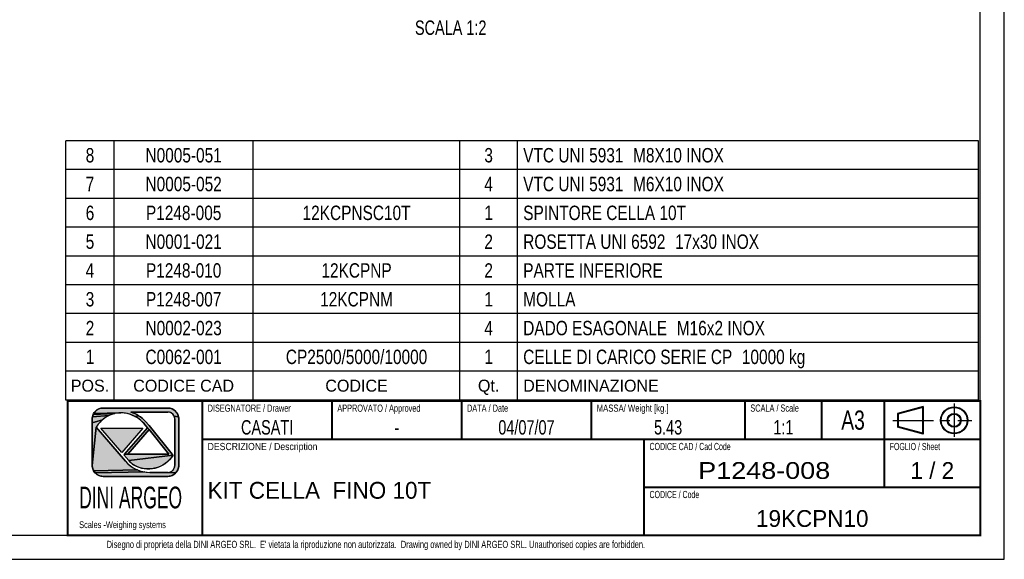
# Model space of a CAD drawing. Header units: millimetres. Extents: x 0 to 410, y 0 to 287.
# Tile 2 of 57: x 205 to 410, y 0 to 112. Entities that reach past the tile are written whole.
import ezdxf

# ---------------------------------------------------------------- set-up
doc = ezdxf.new("R2010")
doc.units = ezdxf.units.MM
doc.header["$LTSCALE"] = 22.55
doc.linetypes.add('CENTER', pattern=[0.6, 0.375, -0.075, 0.075, -0.075])
doc.layers.get('0').update_dxf_attribs({"linetype": 'CONTINUOUS'})
doc.layers.add('8_DETTAGLI', color=7, linetype='CONTINUOUS')
doc.layers.add('DEFAULT_1', color=7, linetype='CENTER')
doc.styles.get("Standard").update_dxf_attribs({"font": 'txt', "width": 0.75})
doc.styles.add('TEXTSTYLE_10', font='txt', dxfattribs={"width": 0.7})
doc.styles.add('TEXTSTYLE_11', font='txt', dxfattribs={"width": 0.8})
doc.styles.add('TEXTSTYLE_12', font='txt', dxfattribs={"width": 0.8})
doc.styles.add('TEXTSTYLE_2', font='txt', dxfattribs={"width": 0.75})
doc.styles.add('TEXTSTYLE_4', font='txt', dxfattribs={"width": 0.6})
doc.styles.add('TEXTSTYLE_5', font='txt', dxfattribs={"width": 0.65})
doc.styles.add('TEXTSTYLE_6', font='txt')
doc.styles.add('TEXTSTYLE_7', font='txt', dxfattribs={"width": 0.9})
doc.styles.add('TEXTSTYLE_8', font='txt', dxfattribs={"width": 0.58})
doc.styles.add('TEXTSTYLE_9', font='txt', dxfattribs={"width": 1.2})

# ---------------------------------------------------------------- blocks, each defined once
blk = doc.blocks.new('SYMBOL_11_BL0', base_point=(229.09, 24.39))
at = {"linetype": 'Continuous'}
for points in [[(222.12, 31.49), (222.36, 31.5), (235.86, 31.5), (236.09, 31.49), (236.33, 31.45), (236.56, 31.39), (236.78, 31.31), (236.99, 31.2), (237.19, 31.07), (237.37, 30.92), (237.54, 30.75), (237.69, 30.57), (237.82, 30.37), (237.93, 30.16), (238.01, 29.94), (238.08, 29.71), (237.18, 29.82), (237.11, 29.96), (237.02, 30.08), (236.93, 30.2), (236.82, 30.31), (236.71, 30.4), (236.58, 30.48), (236.44, 30.55), (236.3, 30.61), (236.16, 30.65), (236.01, 30.67), (235.86, 30.68), (228.18, 30.68), (228.59, 30.52), (229, 30.34), (229.4, 30.13), (229.78, 29.9), (228.97, 29.76), (228.52, 29.98), (228.04, 30.16), (227.56, 30.31), (227.06, 30.42), (226.56, 30.49), (226.06, 30.52), (220.39, 30.37), (220.52, 30.57), (220.67, 30.75), (220.84, 30.92), (221.02, 31.07), (221.22, 31.2), (221.44, 31.31), (221.66, 31.39), (221.89, 31.45)], [(222.85, 29.51), (222.5, 29.26), (222.23, 29.05), (220.09, 28.45), (220.09, 29.24), (220.1, 29.47), (220.14, 29.71), (223.59, 29.93), (223.21, 29.73)], [(221.51, 28.32), (221.3, 28.06), (221.1, 27.78), (220.92, 27.49), (220.09, 19.55), (220.09, 28.45), (222.23, 29.05), (221.98, 28.82), (221.74, 28.58)], [(223.98, 30.09), (223.59, 29.93), (220.14, 29.71), (220.2, 29.94), (220.29, 30.16), (224.79, 30.35), (224.38, 30.24)], [(224.79, 30.35), (220.29, 30.16), (220.39, 30.37), (226.06, 30.52), (225.63, 30.49), (225.21, 30.44)], [(230.15, 29.65), (230.5, 29.38), (230.84, 29.08), (231.15, 28.77), (231.95, 27.84), (236.75, 21.92), (236.93, 21.71), (227.73, 20.55), (226.68, 21.77), (226.68, 21.78), (226.68, 21.78), (226.79, 21.92), (227.49, 21.92), (236.06, 21.92), (231.97, 27.02), (231.62, 27.42), (230.95, 28.2), (230.6, 28.57), (230.23, 28.91), (229.83, 29.23), (229.41, 29.51), (228.97, 29.76), (229.78, 29.9)], [(237.18, 29.82), (238.08, 29.71), (238.11, 29.47), (238.12, 29.24), (238.12, 19.55), (238.11, 19.31), (238.08, 19.08), (238.01, 18.85), (237.93, 18.63), (237.82, 18.41), (237.69, 18.22), (237.54, 18.03), (236.01, 18.11), (236.16, 18.14), (236.3, 18.18), (236.44, 18.23), (236.58, 18.3), (236.71, 18.38), (236.82, 18.48), (236.93, 18.58), (237.02, 18.7), (237.11, 18.83), (237.18, 18.96), (237.23, 19.1), (237.27, 19.25), (237.29, 19.4), (237.3, 19.55), (237.3, 29.24), (237.29, 29.39), (237.27, 29.54), (237.23, 29.68)], [(228.16, 19.37), (228.6, 19.08), (229.06, 18.83), (229.53, 18.61), (220.39, 18.41), (220.29, 18.63), (220.2, 18.85), (220.14, 19.08), (220.1, 19.31), (220.09, 19.55), (220.92, 27.49), (227.01, 20.43), (227.37, 20.05), (227.75, 19.69)], [(235.77, 20.32), (235.3, 19.95), (234.79, 19.62), (234.25, 19.34), (233.68, 19.13), (233.1, 18.97), (232.5, 18.87), (231.89, 18.83), (231.29, 18.85), (230.69, 18.94), (230.1, 19.08), (229.53, 19.29), (228.98, 19.55), (228.89, 19.6), (228.8, 19.65), (228.72, 19.7), (228.56, 19.8), (228.41, 19.91), (228.26, 20.03), (228.12, 20.15), (227.98, 20.27), (227.85, 20.41), (227.73, 20.55), (236.93, 21.71), (236.59, 21.21), (236.2, 20.75)], [(230.53, 18.29), (231.04, 18.19), (220.67, 18.03), (220.52, 18.22), (220.39, 18.41), (229.53, 18.61), (230.02, 18.43)], [(236.01, 18.11), (237.54, 18.03), (237.37, 17.86), (237.19, 17.71), (236.99, 17.58), (236.78, 17.48), (236.56, 17.39), (236.33, 17.33), (236.09, 17.29), (235.86, 17.28), (222.36, 17.28), (222.12, 17.29), (221.89, 17.33), (221.66, 17.39), (221.44, 17.48), (221.22, 17.58), (221.02, 17.71), (220.84, 17.86), (220.67, 18.03), (231.04, 18.19), (231.56, 18.13), (232.08, 18.11), (235.86, 18.11)]]:
    blk.add_hatch(color=2, dxfattribs=at).paths.add_polyline_path(points)
at = {"color": 2, "linetype": 'Continuous'}
for p, q in [((220.52, 30.57), (220.67, 30.75)), ((220.67, 30.75), (220.84, 30.92)), ((220.84, 30.92), (221.02, 31.07)), ((221.02, 31.07), (221.22, 31.2)), ((221.22, 31.2), (221.44, 31.31)), ((221.44, 31.31), (221.66, 31.39)), ((221.66, 31.39), (221.89, 31.45)), ((221.89, 31.45), (222.12, 31.49)), ((222.12, 31.49), (222.36, 31.5)), ((222.36, 31.5), (235.86, 31.5)), ((235.86, 31.5), (222.36, 31.5)), ((235.86, 31.5), (236.09, 31.49)), ((236.09, 31.49), (236.33, 31.45)), ((236.33, 31.45), (236.56, 31.39)), ((236.56, 31.39), (236.78, 31.31)), ((236.78, 31.31), (236.99, 31.2)), ((236.99, 31.2), (237.19, 31.07)), ((237.19, 31.07), (237.37, 30.92)), ((237.37, 30.92), (237.54, 30.75)), ((237.54, 30.75), (237.69, 30.57)), ((220.09, 29.24), (220.1, 29.47)), ((220.09, 28.45), (220.09, 29.24)), ((220.09, 29.24), (220.09, 19.55)), ((222.23, 29.05), (220.09, 28.45)), ((220.09, 28.45), (222.23, 29.05)), ((220.1, 29.47), (220.14, 29.71)), ((220.14, 29.71), (220.2, 29.94)), ((223.59, 29.93), (220.14, 29.71)), ((220.14, 29.71), (223.59, 29.93)), ((220.2, 29.94), (220.29, 30.16)), ((220.29, 30.16), (220.39, 30.37)), ((224.79, 30.35), (220.29, 30.16)), ((220.29, 30.16), (224.79, 30.35)), ((220.39, 30.37), (220.52, 30.57)), ((226.06, 30.52), (220.39, 30.37)), ((220.39, 30.37), (226.06, 30.52)), ((221.98, 28.82), (221.74, 28.58)), ((222.23, 29.05), (221.98, 28.82)), ((222.5, 29.26), (222.23, 29.05)), ((222.85, 29.51), (222.5, 29.26)), ((223.21, 29.73), (222.85, 29.51)), ((223.59, 29.93), (223.21, 29.73)), ((223.98, 30.09), (223.59, 29.93)), ((224.38, 30.24), (223.98, 30.09)), ((224.79, 30.35), (224.38, 30.24)), ((225.21, 30.44), (224.79, 30.35)), ((225.63, 30.49), (225.21, 30.44)), ((226.06, 30.52), (225.63, 30.49)), ((226.56, 30.49), (226.06, 30.52)), ((227.06, 30.42), (226.56, 30.49)), ((227.56, 30.31), (227.06, 30.42)), ((228.04, 30.16), (227.56, 30.31)), ((228.52, 29.98), (228.04, 30.16)), ((235.86, 30.68), (228.18, 30.68)), ((228.18, 30.68), (228.59, 30.52)), ((228.18, 30.68), (235.86, 30.68)), ((228.97, 29.76), (228.52, 29.98)), ((228.59, 30.52), (229, 30.34)), ((229.78, 29.9), (228.97, 29.76)), ((228.97, 29.76), (229.78, 29.9)), ((229.41, 29.51), (228.97, 29.76)), ((229, 30.34), (229.4, 30.13)), ((229.4, 30.13), (229.78, 29.9)), ((229.83, 29.23), (229.41, 29.51)), ((229.78, 29.9), (230.15, 29.65)), ((230.23, 28.91), (229.83, 29.23)), ((230.15, 29.65), (230.5, 29.38)), ((230.6, 28.57), (230.23, 28.91)), ((230.5, 29.38), (230.84, 29.08)), ((230.84, 29.08), (231.15, 28.77)), ((231.15, 28.77), (231.95, 27.84)), ((231.95, 27.84), (231.15, 28.77)), ((236.01, 30.67), (235.86, 30.68)), ((236.16, 30.65), (236.01, 30.67)), ((236.3, 30.61), (236.16, 30.65)), ((236.44, 30.55), (236.3, 30.61)), ((236.58, 30.48), (236.44, 30.55)), ((236.71, 30.4), (236.58, 30.48)), ((236.82, 30.31), (236.71, 30.4)), ((236.93, 30.2), (236.82, 30.31)), ((237.02, 30.08), (236.93, 30.2)), ((237.11, 29.96), (237.02, 30.08)), ((237.18, 29.82), (237.11, 29.96)), ((238.08, 29.71), (237.18, 29.82)), ((237.18, 29.82), (238.08, 29.71)), ((237.23, 29.68), (237.18, 29.82)), ((237.27, 29.54), (237.23, 29.68)), ((237.29, 29.39), (237.27, 29.54)), ((237.3, 29.24), (237.29, 29.39)), ((237.3, 19.55), (237.3, 29.24)), ((237.3, 29.24), (237.3, 19.55)), ((237.69, 30.57), (237.82, 30.37)), ((237.82, 30.37), (237.93, 30.16)), ((237.93, 30.16), (238.01, 29.94)), ((238.01, 29.94), (238.08, 29.71)), ((238.08, 29.71), (238.11, 29.47)), ((238.11, 29.47), (238.12, 29.24)), ((238.12, 29.24), (238.12, 19.55)), ((238.12, 19.55), (238.12, 29.24)), ((220.09, 19.55), (220.09, 28.45)), ((220.92, 27.49), (220.09, 19.55)), ((220.09, 19.55), (220.92, 27.49)), ((221.1, 27.78), (220.92, 27.49)), ((220.92, 27.49), (227.01, 20.43)), ((227.01, 20.43), (220.92, 27.49)), ((221.3, 28.06), (221.1, 27.78)), ((221.51, 28.32), (221.3, 28.06)), ((221.74, 28.58), (221.51, 28.32)), ((221.92, 27.3), (230.67, 27.3)), ((226.25, 22.27), (221.92, 27.3)), ((226.25, 22.27), (221.92, 27.3)), ((221.92, 27.3), (230.67, 27.3)), ((230.67, 27.3), (226.25, 22.27)), ((230.67, 27.3), (226.25, 22.27)), ((231.62, 27.42), (226.68, 21.78)), ((226.79, 21.92), (231.62, 27.42)), ((231.97, 27.02), (227.49, 21.92)), ((227.49, 21.92), (231.97, 27.02)), ((230.95, 28.2), (230.6, 28.57)), ((231.62, 27.42), (230.95, 28.2)), ((230.95, 28.2), (231.62, 27.42)), ((231.97, 27.02), (231.62, 27.42)), ((231.62, 27.42), (231.97, 27.02)), ((231.95, 27.84), (236.75, 21.92)), ((236.75, 21.92), (231.95, 27.84)), ((236.06, 21.92), (231.97, 27.02)), ((231.97, 27.02), (236.06, 21.92)), ((226.68, 21.78), (226.79, 21.92)), ((226.68, 21.77), (226.68, 21.78)), ((226.68, 21.78), (226.68, 21.78)), ((227.73, 20.55), (226.68, 21.77)), ((226.68, 21.77), (227.73, 20.55)), ((226.79, 21.92), (227.49, 21.92)), ((227.49, 21.92), (226.79, 21.92)), ((227.49, 21.92), (236.06, 21.92)), ((236.06, 21.92), (227.49, 21.92)), ((236.93, 21.71), (227.73, 20.55)), ((227.73, 20.55), (236.93, 21.71)), ((227.85, 20.41), (227.73, 20.55)), ((236.2, 20.75), (235.77, 20.32)), ((236.59, 21.21), (236.2, 20.75)), ((236.93, 21.71), (236.59, 21.21)), ((236.75, 21.92), (236.93, 21.71)), ((236.93, 21.71), (236.75, 21.92)), ((220.1, 19.31), (220.09, 19.55)), ((220.14, 19.08), (220.1, 19.31)), ((220.2, 18.85), (220.14, 19.08)), ((220.29, 18.63), (220.2, 18.85)), ((220.39, 18.41), (220.29, 18.63)), ((229.53, 18.61), (220.39, 18.41)), ((220.39, 18.41), (229.53, 18.61)), ((227.01, 20.43), (227.37, 20.05)), ((227.37, 20.05), (227.75, 19.69)), ((227.75, 19.69), (228.16, 19.37)), ((227.98, 20.27), (227.85, 20.41)), ((228.12, 20.15), (227.98, 20.27)), ((228.26, 20.03), (228.12, 20.15)), ((228.16, 19.37), (228.6, 19.08)), ((228.41, 19.91), (228.26, 20.03)), ((228.56, 19.8), (228.41, 19.91)), ((228.72, 19.7), (228.56, 19.8)), ((228.6, 19.08), (229.06, 18.83)), ((228.8, 19.65), (228.72, 19.7)), ((228.89, 19.6), (228.8, 19.65)), ((228.98, 19.55), (228.89, 19.6)), ((229.53, 19.29), (228.98, 19.55)), ((229.06, 18.83), (229.53, 18.61)), ((230.1, 19.08), (229.53, 19.29)), ((229.53, 18.61), (230.02, 18.43)), ((230.69, 18.94), (230.1, 19.08)), ((231.29, 18.85), (230.69, 18.94)), ((231.89, 18.83), (231.29, 18.85)), ((232.5, 18.87), (231.89, 18.83)), ((233.1, 18.97), (232.5, 18.87)), ((233.68, 19.13), (233.1, 18.97)), ((234.25, 19.34), (233.68, 19.13)), ((234.79, 19.62), (234.25, 19.34)), ((235.3, 19.95), (234.79, 19.62)), ((235.77, 20.32), (235.3, 19.95)), ((236.71, 18.38), (236.82, 18.48)), ((236.82, 18.48), (236.93, 18.58)), ((236.93, 18.58), (237.02, 18.7)), ((237.02, 18.7), (237.11, 18.83)), ((237.11, 18.83), (237.18, 18.96)), ((237.18, 18.96), (237.23, 19.1)), ((237.23, 19.1), (237.27, 19.25)), ((237.27, 19.25), (237.29, 19.4)), ((237.29, 19.4), (237.3, 19.55)), ((237.93, 18.63), (237.82, 18.41)), ((238.01, 18.85), (237.93, 18.63)), ((238.08, 19.08), (238.01, 18.85)), ((238.11, 19.31), (238.08, 19.08)), ((238.12, 19.55), (238.11, 19.31)), ((220.52, 18.22), (220.39, 18.41)), ((220.67, 18.03), (220.52, 18.22)), ((231.04, 18.19), (220.67, 18.03)), ((220.67, 18.03), (231.04, 18.19)), ((220.84, 17.86), (220.67, 18.03)), ((221.02, 17.71), (220.84, 17.86)), ((221.22, 17.58), (221.02, 17.71)), ((221.44, 17.48), (221.22, 17.58)), ((221.66, 17.39), (221.44, 17.48)), ((221.89, 17.33), (221.66, 17.39)), ((222.12, 17.29), (221.89, 17.33)), ((222.36, 17.28), (222.12, 17.29)), ((235.86, 17.28), (222.36, 17.28)), ((222.36, 17.28), (235.86, 17.28)), ((230.02, 18.43), (230.53, 18.29)), ((230.53, 18.29), (231.04, 18.19)), ((231.04, 18.19), (231.56, 18.13)), ((231.56, 18.13), (232.08, 18.11)), ((232.08, 18.11), (235.86, 18.11)), ((235.86, 18.11), (232.08, 18.11)), ((235.86, 18.11), (236.01, 18.11)), ((236.09, 17.29), (235.86, 17.28)), ((236.01, 18.11), (236.16, 18.14)), ((237.54, 18.03), (236.01, 18.11)), ((236.01, 18.11), (237.54, 18.03)), ((236.33, 17.33), (236.09, 17.29)), ((236.16, 18.14), (236.3, 18.18)), ((236.3, 18.18), (236.44, 18.23)), ((236.56, 17.39), (236.33, 17.33)), ((236.44, 18.23), (236.58, 18.3)), ((236.78, 17.48), (236.56, 17.39)), ((236.58, 18.3), (236.71, 18.38)), ((236.99, 17.58), (236.78, 17.48)), ((237.19, 17.71), (236.99, 17.58)), ((237.37, 17.86), (237.19, 17.71)), ((237.54, 18.03), (237.37, 17.86)), ((237.69, 18.22), (237.54, 18.03)), ((237.82, 18.41), (237.69, 18.22))]:
    blk.add_line(p, q, dxfattribs=at)
for points in [[(222.12, 31.49), (222.36, 31.5), (235.86, 31.5), (236.09, 31.49), (236.33, 31.45), (236.56, 31.39), (236.78, 31.31), (236.99, 31.2), (237.19, 31.07), (237.37, 30.92), (237.54, 30.75), (237.69, 30.57), (237.82, 30.37), (237.93, 30.16), (238.01, 29.94), (238.08, 29.71), (237.18, 29.82), (237.11, 29.96), (237.02, 30.08), (236.93, 30.2), (236.82, 30.31), (236.71, 30.4), (236.58, 30.48), (236.44, 30.55), (236.3, 30.61), (236.16, 30.65), (236.01, 30.67), (235.86, 30.68), (228.18, 30.68), (228.59, 30.52), (229, 30.34), (229.4, 30.13), (229.78, 29.9), (228.97, 29.76), (228.52, 29.98), (228.04, 30.16), (227.56, 30.31), (227.06, 30.42), (226.56, 30.49), (226.06, 30.52), (220.39, 30.37), (220.52, 30.57), (220.67, 30.75), (220.84, 30.92), (221.02, 31.07), (221.22, 31.2), (221.44, 31.31), (221.66, 31.39), (221.89, 31.45), (222.12, 31.49)], [(222.85, 29.51), (222.5, 29.26), (222.23, 29.05), (220.09, 28.45), (220.09, 29.24), (220.1, 29.47), (220.14, 29.71), (223.59, 29.93), (223.21, 29.73), (222.85, 29.51)], [(221.51, 28.32), (221.3, 28.06), (221.1, 27.78), (220.92, 27.49), (220.09, 19.55), (220.09, 28.45), (222.23, 29.05), (221.98, 28.82), (221.74, 28.58), (221.51, 28.32)], [(223.98, 30.09), (223.59, 29.93), (220.14, 29.71), (220.2, 29.94), (220.29, 30.16), (224.79, 30.35), (224.38, 30.24), (223.98, 30.09)], [(224.79, 30.35), (220.29, 30.16), (220.39, 30.37), (226.06, 30.52), (225.63, 30.49), (225.21, 30.44), (224.79, 30.35)], [(230.15, 29.65), (230.5, 29.38), (230.84, 29.08), (231.15, 28.77), (231.95, 27.84), (236.75, 21.92), (236.93, 21.71), (227.73, 20.55), (226.68, 21.77), (226.68, 21.78), (226.68, 21.78), (226.79, 21.92), (227.49, 21.92), (236.06, 21.92), (231.97, 27.02), (231.62, 27.42), (230.95, 28.2), (230.6, 28.57), (230.23, 28.91), (229.83, 29.23), (229.41, 29.51), (228.97, 29.76), (229.78, 29.9), (230.15, 29.65)], [(237.18, 29.82), (238.08, 29.71), (238.11, 29.47), (238.12, 29.24), (238.12, 19.55), (238.11, 19.31), (238.08, 19.08), (238.01, 18.85), (237.93, 18.63), (237.82, 18.41), (237.69, 18.22), (237.54, 18.03), (236.01, 18.11), (236.16, 18.14), (236.3, 18.18), (236.44, 18.23), (236.58, 18.3), (236.71, 18.38), (236.82, 18.48), (236.93, 18.58), (237.02, 18.7), (237.11, 18.83), (237.18, 18.96), (237.23, 19.1), (237.27, 19.25), (237.29, 19.4), (237.3, 19.55), (237.3, 29.24), (237.29, 29.39), (237.27, 29.54), (237.23, 29.68), (237.18, 29.82)], [(228.16, 19.37), (228.6, 19.08), (229.06, 18.83), (229.53, 18.61), (220.39, 18.41), (220.29, 18.63), (220.2, 18.85), (220.14, 19.08), (220.1, 19.31), (220.09, 19.55), (220.92, 27.49), (227.01, 20.43), (227.37, 20.05), (227.75, 19.69), (228.16, 19.37)], [(235.77, 20.32), (235.3, 19.95), (234.79, 19.62), (234.25, 19.34), (233.68, 19.13), (233.1, 18.97), (232.5, 18.87), (231.89, 18.83), (231.29, 18.85), (230.69, 18.94), (230.1, 19.08), (229.53, 19.29), (228.98, 19.55), (228.89, 19.6), (228.8, 19.65), (228.72, 19.7), (228.56, 19.8), (228.41, 19.91), (228.26, 20.03), (228.12, 20.15), (227.98, 20.27), (227.85, 20.41), (227.73, 20.55), (236.93, 21.71), (236.59, 21.21), (236.2, 20.75), (235.77, 20.32)], [(230.53, 18.29), (231.04, 18.19), (220.67, 18.03), (220.52, 18.22), (220.39, 18.41), (229.53, 18.61), (230.02, 18.43), (230.53, 18.29)], [(236.01, 18.11), (237.54, 18.03), (237.37, 17.86), (237.19, 17.71), (236.99, 17.58), (236.78, 17.48), (236.56, 17.39), (236.33, 17.33), (236.09, 17.29), (235.86, 17.28), (222.36, 17.28), (222.12, 17.29), (221.89, 17.33), (221.66, 17.39), (221.44, 17.48), (221.22, 17.58), (221.02, 17.71), (220.84, 17.86), (220.67, 18.03), (231.04, 18.19), (231.56, 18.13), (232.08, 18.11), (235.86, 18.11), (236.01, 18.11)]]:
    blk.add_lwpolyline(points, dxfattribs=at)
for centre, radius, start, end in [((222.36, 29.24), 2.27, 90, 180), ((235.86, 29.24), 2.27, 0, 90), ((226.25, 24.33), 6.2, 91.7654, 149.3074), ((225.88, 23.83), 6.7, 40.7819, 88.4473), ((225.76, 23.65), 7.43, 43.5435, 71.0758), ((235.86, 29.24), 1.44, 0, 90), ((231.82, 24.79), 5.96, 210.2802, 210.4268), ((230.86, 23.22), 4.12, 220.4609, 238.5812), ((231.82, 24.79), 5.96, 238.5812, 328.9427), ((222.36, 19.55), 2.27, 180, 270), ((232.08, 24.8), 6.7, 220.7819, 270), ((235.86, 19.55), 2.27, 270, 360), ((235.86, 19.55), 1.44, 270, 360)]:
    blk.add_arc(centre, radius, start, end, dxfattribs=at)
for points in [[(221.92, 27.3), (230.67, 27.3), (226.25, 22.27)], [(231.62, 27.42), (231.97, 27.02), (226.79, 21.92), (227.49, 21.92)]]:
    blk.add_solid(points, dxfattribs=at)
blk = doc.blocks.new('SYMBOL_12_BL1', base_point=(395.02, 28.99))
at = {"color": 2, "linetype": 'Continuous'}
for p, q in [((393.08, 31.81), (387.76, 30.39)), ((393.01, 31.72), (387.83, 30.33)), ((393.03, 31.65), (387.85, 30.27)), ((392.94, 31.72), (392.94, 26.19)), ((393.01, 31.72), (393.01, 26.19)), ((393.08, 31.81), (393.08, 26.1)), ((387.76, 30.39), (387.76, 27.52)), ((387.83, 30.33), (387.83, 27.57)), ((387.9, 30.33), (387.9, 27.57)), ((393.08, 26.1), (387.76, 27.52)), ((393.01, 26.19), (387.83, 27.57)), ((393.03, 26.26), (387.85, 27.64))]:
    blk.add_line(p, q, dxfattribs=at)
for radius in [2.83, 2.76, 2.69, 1.45, 1.38, 1.31]:
    blk.add_circle((399.57, 28.95), radius, dxfattribs=at)
at = {"layer": 'DEFAULT_1', "color": 2, "linetype": 'CENTER'}
for p, q in [((399.57, 32.49), (399.57, 25.49)), ((386.8, 28.95), (403.23, 28.95))]:
    blk.add_line(p, q, dxfattribs=at)

msp = doc.modelspace()

# ---------------------------------------------------------------- linework, layer by layer
at = {"color": 2, "linetype": 'Continuous'}
for p, q in [((410, 0), (410, 287)), ((404.6353, 87.17087), (214.6353, 87.17087)), ((214.6353, 33.17087), (214.6353, 87.17087)), ((224.6353, 33.17087), (224.6353, 87.17087)), ((253.6353, 33.17087), (253.6353, 87.17087)), ((296.6353, 33.17087), (296.6353, 87.17087)), ((308.6353, 33.17087), (308.6353, 87.17087)), ((404.6353, 33.17087), (404.6353, 87.17087)), ((404.6353, 81.17087), (214.6353, 81.17087)), ((404.6353, 75.17087), (214.6353, 75.17087)), ((404.6353, 69.17087), (214.6353, 69.17087)), ((404.6353, 63.17087), (214.6353, 63.17087)), ((404.6353, 57.17087), (214.6353, 57.17087)), ((404.6353, 51.17087), (214.6353, 51.17087)), ((404.6353, 45.17087), (214.6353, 45.17087)), ((404.6353, 39.17087), (214.6353, 39.17087)), ((404.6353, 33.17087), (214.6353, 33.17087)), ((0, 0), (410, 0))]:
    msp.add_line(p, q, dxfattribs=at)
at = {"color": 7, "linetype": 'Continuous'}
for p, q in [((405, 5), (405, 282)), ((5, 5), (405, 5))]:
    msp.add_line(p, q, dxfattribs=at)
at = {"color": 2, "linetype": 'Continuous', "const_width": 0.41414}
for points in [[(243.20671, 33.00273), (214.79257, 33.00273)], [(214.99964, 5.00273), (214.99964, 33.00273)], [(270.21675, 32.99055), (242.80261, 32.99055)], [(242.99964, 5.00273), (242.99964, 33.00273)], [(243.00968, 24.99055), (243.00968, 32.99055)], [(297.21704, 32.98299), (269.8029, 32.98299)], [(270.00968, 24.99055), (270.00968, 32.99055)], [(270.00997, 24.98299), (270.00997, 32.98299)], [(324.2151, 32.98376), (296.80096, 32.98376)], [(297.00803, 24.98376), (297.00803, 32.98376)], [(297.00997, 24.98299), (297.00997, 32.98299)], [(356.21501, 32.99002), (323.80087, 32.99002)], [(324.00794, 24.99002), (324.00794, 32.99002)], [(324.00803, 24.98376), (324.00803, 32.98376)], [(372.21529, 33.00034), (355.80115, 33.00034)], [(356.00794, 24.99002), (356.00794, 32.99002)], [(356.00822, 25.00034), (356.00822, 33.00034)], [(385.21072, 33.00175), (371.79658, 33.00175)], [(372.00365, 25.00175), (372.00365, 33.00175)], [(372.00822, 25.00034), (372.00822, 33.00034)], [(405.22398, 32.98896), (384.80984, 32.98896)], [(385.00365, 25.00175), (385.00365, 33.00175)], [(385.01691, 24.98896), (385.01691, 32.98896)], [(405.01691, 24.98896), (405.01691, 32.98896)], [(335.20476, 24.99678), (242.79062, 24.99678)], [(270.21675, 24.99055), (242.80261, 24.99055)], [(242.99769, 4.99678), (242.99769, 24.99678)], [(297.21704, 24.98299), (269.8029, 24.98299)], [(324.2151, 24.98376), (296.80096, 24.98376)], [(356.21501, 24.99002), (323.80087, 24.99002)], [(385.21719, 25.00043), (334.80305, 25.00043)], [(334.99769, 4.99678), (334.99769, 24.99678)], [(335.01012, 15.00043), (335.01012, 25.00043)], [(372.21529, 25.00034), (355.80115, 25.00034)], [(385.21072, 25.00175), (371.79658, 25.00175)], [(405.21855, 24.99622), (384.80441, 24.99622)], [(405.22398, 24.98896), (384.80984, 24.98896)], [(385.01012, 15.00043), (385.01012, 25.00043)], [(385.01148, 14.99622), (385.01148, 24.99622)], [(405.01148, 14.99622), (405.01148, 24.99622)], [(385.21719, 15.00043), (334.80305, 15.00043)], [(405.21847, 15.00099), (334.80433, 15.00099)], [(335.0114, 5.00099), (335.0114, 15.00099)], [(405.21855, 14.99622), (384.80441, 14.99622)], [(405.0114, 5.00099), (405.0114, 15.00099)], [(243.20671, 5.00273), (214.79257, 5.00273)], [(335.20476, 4.99678), (242.79062, 4.99678)], [(405.21847, 5.00099), (334.80433, 5.00099)]]:
    msp.add_lwpolyline(points, dxfattribs=at)

# ---------------------------------------------------------------- block references
at = {"color": 2, "linetype": 'Continuous'}
for name, p in [('SYMBOL_11_BL0', (229.08759, 24.39193)), ('SYMBOL_12_BL1', (395.01691, 28.98896))]:
    msp.add_blockref(name, p, dxfattribs=at)

# ---------------------------------------------------------------- texts
at = {"color": 2, "linetype": 'Continuous', "attachment_point": 1, "line_spacing_factor": 0.9}
for s, insert, char_height, width, style in [('DINI ARGEO', (217.38443, 15.14331), 4.532765, 23.230422, 'TEXTSTYLE_4'), ('\\Q0.000019;Scales -Weighing systems', (217.38443, 7.91922), 1.4164891, 22.0972307, 'TEXTSTYLE_5'), ("Disegno di proprieta della DINI ARGEO SRL.  E' vietata la riproduzione non autorizzata.  Drawing owned by DINI ARGEO SRL. Unauthorised copies are forbidden.", (223.09545, 3.85717), 1.5, 175.5, 'TEXTSTYLE_2')]:
    msp.add_mtext(s, dxfattribs=dict(at, insert=insert, char_height=char_height, width=width, style=style))
at = {"layer": '8_DETTAGLI', "color": 2, "linetype": 'Continuous', "line_spacing_factor": 0.9}
for s, insert, char_height, width, attachment_point in [('SCALA 1:2', (287.29689, 112.24065), 3, 16.734375, 1), ('A3', (378.50365, 31.00175), 4, 5.75, 2), ('CASATI', (256.50968, 28.99055), 3, 11.71875, 2), ('04/07/07', (310.50803, 28.98376), 3, 16.3125, 2), ('5.43', (340.00794, 28.99002), 3, 6.984375, 2), ('1:1', (364.00822, 29.00034), 3, 2.484375, 2), ('-', (283.50997, 28.98299), 3, 1.03125, 2)]:
    msp.add_mtext(s, dxfattribs=dict(at, insert=insert, char_height=char_height, width=width, attachment_point=attachment_point))
at = {"layer": '8_DETTAGLI', "color": 2, "linetype": 'Continuous'}
for s, insert, char_height, width, attachment_point, line_spacing_factor, style in [('8', (219.6353, 85.67087), 3, 2.2, 2, 0.9, 'TEXTSTYLE_12'), ('N0005-051', (239.1353, 85.67087), 3, 17.7, 2, 0.9, 'TEXTSTYLE_12'), ('3', (302.6353, 85.67087), 3, 2.2, 2, 0.9, 'TEXTSTYLE_12'), ('VTC UNI 5931{\\Ftxt.shx;\\W0.750000;\\H3.000000; }M8X10 INOX', (309.8353, 85.67087), 3, 48.15, 1, 0.9, 'TEXTSTYLE_12'), ('7', (219.6353, 79.67087), 3, 2.2, 2, 0.9, 'TEXTSTYLE_12'), ('N0005-052', (239.1353, 79.67087), 3, 18.9, 2, 0.9, 'TEXTSTYLE_12'), ('4', (302.6353, 79.67087), 3, 2.4, 2, 0.9, 'TEXTSTYLE_12'), ('VTC UNI 5931{\\Ftxt.shx;\\W0.750000;\\H3.000000; }M6X10 INOX', (309.8353, 79.67087), 3, 48.15, 1, 0.9, 'TEXTSTYLE_12'), ('6', (219.6353, 73.67087), 3, 2.2, 2, 0.9, 'TEXTSTYLE_12'), ('P1248-005', (239.1353, 73.67087), 3, 17.7, 2, 0.9, 'TEXTSTYLE_12'), ('12KCPNSC10T', (275.1353, 73.67087), 3, 22.5, 2, 0.9, 'TEXTSTYLE_12'), ('1', (302.6353, 73.67087), 3, 1, 2, 0.9, 'TEXTSTYLE_12'), ('SPINTORE CELLA 10T{\\Ftxt.shx;\\W0.750000;\\H3.000000; }', (309.8353, 73.67087), 3, 40.75, 1, 0.9, 'TEXTSTYLE_12'), ('5', (219.6353, 67.67087), 3, 2.2, 2, 0.9, 'TEXTSTYLE_12'), ('N0001-021', (239.1353, 67.67087), 3, 16.5, 2, 0.9, 'TEXTSTYLE_12'), ('2', (302.6353, 67.67087), 3, 2.2, 2, 0.9, 'TEXTSTYLE_12'), ('ROSETTA UNI 6592{\\Ftxt.shx;\\W0.750000;\\H3.000000; }17x30 INOX', (309.8353, 67.67087), 3, 57.45, 1, 0.9, 'TEXTSTYLE_12'), ('4', (219.6353, 61.67087), 3, 2.4, 2, 0.9, 'TEXTSTYLE_12'), ('P1248-010', (239.1353, 61.67087), 3, 16.5, 2, 0.9, 'TEXTSTYLE_12'), ('12KCPNP', (275.1353, 61.67087), 3, 14.6, 2, 0.9, 'TEXTSTYLE_12'), ('2', (302.6353, 61.67087), 3, 2.2, 2, 0.9, 'TEXTSTYLE_12'), ('PARTE INFERIORE{\\Ftxt.shx;\\W0.750000;\\H3.000000; }', (309.8353, 61.67087), 3, 33.65, 1, 0.9, 'TEXTSTYLE_12'), ('3', (219.6353, 55.67087), 3, 2.2, 2, 0.9, 'TEXTSTYLE_12'), ('P1248-007', (239.1353, 55.67087), 3, 17.7, 2, 0.9, 'TEXTSTYLE_12'), ('12KCPNM', (275.1353, 55.67087), 3, 15.2, 2, 0.9, 'TEXTSTYLE_12'), ('1', (302.6353, 55.67087), 3, 1, 2, 0.9, 'TEXTSTYLE_12'), ('MOLLA{\\Ftxt.shx;\\W0.750000;\\H3.000000; }', (309.8353, 55.67087), 3, 14.25, 1, 0.9, 'TEXTSTYLE_12'), ('2', (219.6353, 49.67087), 3, 2.2, 2, 0.9, 'TEXTSTYLE_12'), ('N0002-023', (239.1353, 49.67087), 3, 18.9, 2, 0.9, 'TEXTSTYLE_12'), ('4', (302.6353, 49.67087), 3, 2.4, 2, 0.9, 'TEXTSTYLE_12'), ('DADO ESAGONALE{\\Ftxt.shx;\\W0.750000;\\H3.000000; }M16x2 INOX', (309.8353, 49.67087), 3, 55.75, 1, 0.9, 'TEXTSTYLE_12'), ('1', (219.6353, 43.67087), 3, 1, 2, 0.9, 'TEXTSTYLE_12'), ('C0062-001', (239.1353, 43.67087), 3, 17.7, 2, 0.9, 'TEXTSTYLE_12'), ('CP2500/5000/10000', (275.1353, 43.67087), 3, 36, 2, 0.9, 'TEXTSTYLE_12'), ('1', (302.6353, 43.67087), 3, 1, 2, 0.9, 'TEXTSTYLE_12'), ('CELLE DI CARICO SERIE CP{\\Ftxt.shx;\\W0.750000;\\H3.000000; }10000 kg', (309.8353, 43.67087), 3, 69.25, 1, 0.9, 'TEXTSTYLE_12'), ('POS.', (219.6353, 37.42087), 2.5, 7.7604167, 2, 0.9, 'TEXTSTYLE_6'), ('CODICE CAD', (239.1353, 37.42087), 2.5, 23.125, 2, 0.9, 'TEXTSTYLE_6'), ('CODICE', (275.1353, 37.42087), 2.5, 13.125, 2, 0.9, 'TEXTSTYLE_6'), ('Qt.', (302.6353, 37.42087), 2.5, 4.84375, 2, 0.9, 'TEXTSTYLE_6'), ('DENOMINAZIONE', (309.8353, 37.42087), 2.5, 29.1666667, 1, 0.9, 'TEXTSTYLE_6'), ('DISEGNATORE / Drawer', (244.13468, 32.24055), 1.5, 21, 1, 0.9, 'TEXTSTYLE_10'), ('APPROVATO / Approved', (271.13497, 32.23299), 1.5, 21, 1, 0.9, 'TEXTSTYLE_10'), ('DATA / Date', (298.13303, 32.23376), 1.5, 11.55, 1, 0.9, 'TEXTSTYLE_10'), ('MASSA/ Weight [kg.]', (325.13294, 32.24002), 1.5, 22.8, 1, 0.9, 'TEXTSTYLE_11'), ('SCALA / Scale', (357.13322, 32.25034), 1.5, 13.65, 1, 0.9, 'TEXTSTYLE_10'), ('DESCRIZIONE / Description', (244.12269, 24.24678), 1.5, 33.75, 1, 0.9, 'TEXTSTYLE_7'), ('CODICE CAD / Cad Code', (336.13512, 24.25043), 1.5, 18.27, 1, 0.9, 'TEXTSTYLE_8'), ('FOGLIO / Sheet', (386.13648, 24.24622), 1.5, 12.18, 1, 0.9, 'TEXTSTYLE_8'), ('1 / 2', (395.01148, 20.24622), 3.5, 14.5833333, 2, 0.9, 'TEXTSTYLE_6'), ('P1248-008', (360.01012, 20.25043), 3.5, 30.975, 2, 0.9, 'TEXTSTYLE_9'), ('KIT CELLA  FINO 10T', (244.12269, 16.12178), 3.5, 57.75, 1, 1.2, 'TEXTSTYLE_6'), ('CODICE / Code', (336.1364, 14.25099), 1.5, 11.31, 1, 0.9, 'TEXTSTYLE_8'), ('19KCPN10', (370.0114, 10.25099), 3.5, 22.75, 2, 0.9, 'TEXTSTYLE_6')]:
    msp.add_mtext(s, dxfattribs=dict(at, insert=insert, char_height=char_height, width=width, attachment_point=attachment_point, line_spacing_factor=line_spacing_factor, style=style))

doc.saveas('drawing.dxf')
